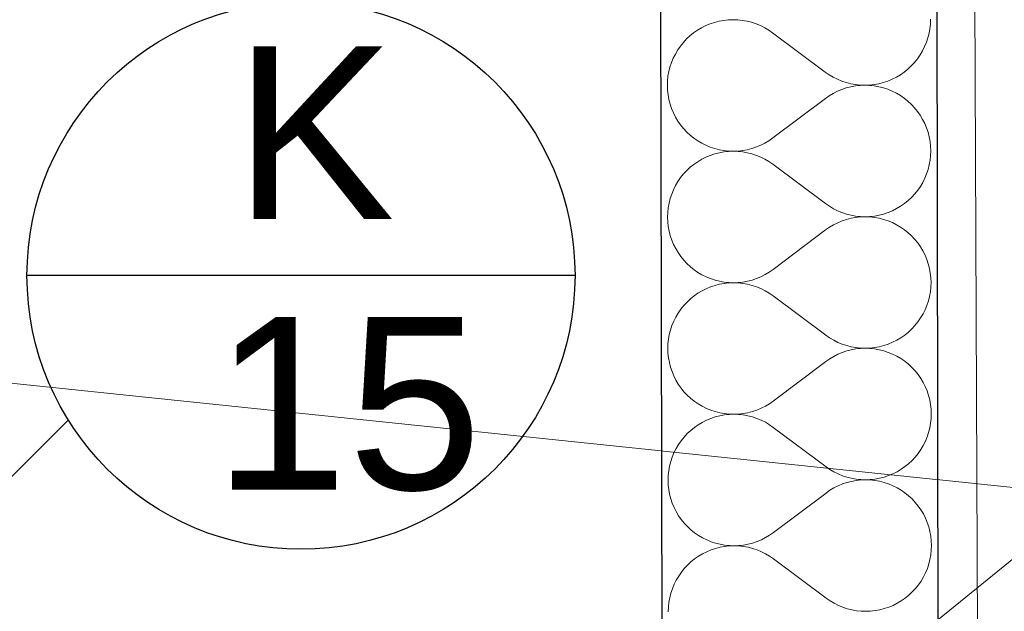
# Model space of a CAD drawing. Header units: millimetres. Extents: x -24674 to 2959, y -2716 to 20653.
# Tile 87 of 161: x -11503 to -10933, y 9580 to 9923. Entities that reach past the tile are written whole.
import ezdxf

# ---------------------------------------------------------------- set-up
doc = ezdxf.new("R2010")
doc.units = ezdxf.units.MM
doc.header["$MEASUREMENT"] = 0
doc.linetypes.add('Wipeout_Contour', pattern=[1000, 0, -1000])
for name, color, linetype in [('9._POHLED ZÁPADNÍ_1_Konstrukce - nosné', 7, 'Continuous'), ('9._POHLED ZÁPADNÍ_1_Kóty - SP', 7, 'Continuous'), ('9._POHLED ZÁPADNÍ_1_Nové_Konstrukce - nosné', 7, 'Continuous'), ('9._POHLED ZÁPADNÍ_1_Nové_Popis', 7, 'Continuous'), ('9._POHLED ZÁPADNÍ_1_Nové_Výplně - Povrchové', 7, 'Continuous'), ('9._POHLED ZÁPADNÍ_1_Nové_Výplně – Řezové', 7, 'Continuous'), ('9._POHLED ZÁPADNÍ_1_Nové_VÝTAH VAR 1', 7, 'Continuous'), ('9._POHLED ZÁPADNÍ_1_Popis', 7, 'Continuous'), ('9._POHLED ZÁPADNÍ_1_Výplně - Povrchové', 7, 'Continuous'), ('9._POHLED ZÁPADNÍ_1_VÝTAH VAR 1', 7, 'Continuous')]:
    doc.layers.add(name, color=color, linetype=linetype)
doc.styles.add('GENEROVANÝ_STYL_1', font='txt')

# ---------------------------------------------------------------- blocks, each defined once
blk = doc.blocks.new('*X21', base_point=(-27719.5, -6043.99))
at = {"layer": '9._POHLED ZÁPADNÍ_1_Nové_Výplně – Řezové', "color": 21, "linetype": 'Continuous', "lineweight": 20, "true_color": 0xffaaaa}
for p, q in [((-11101.12, 9921.66), (-11103.7, 9920.79)), ((-11098.48, 9922.33), (-11101.12, 9921.66)), ((-11095.81, 9922.82), (-11098.48, 9922.33)), ((-11093.1, 9923.11), (-11095.81, 9922.82)), ((-11090.38, 9923.21), (-11093.1, 9923.11)), ((-11087.66, 9923.12), (-11090.38, 9923.21)), ((-11084.96, 9922.83), (-11087.66, 9923.12)), ((-11082.28, 9922.35), (-11084.96, 9922.83)), ((-11079.64, 9921.68), (-11082.28, 9922.35)), ((-11077.06, 9920.82), (-11079.64, 9921.68)), ((-11074.55, 9919.78), (-11077.06, 9920.82)), ((-10976.21, 9920.7), (-10976.12, 9923.41)), ((-11113.21, 9915.58), (-11115.33, 9913.87)), ((-11110.98, 9917.14), (-11113.21, 9915.58)), ((-11108.64, 9918.53), (-11110.98, 9917.14)), ((-11106.21, 9919.75), (-11108.64, 9918.53)), ((-11103.7, 9920.79), (-11106.21, 9919.75)), ((-11072.11, 9918.57), (-11074.55, 9919.78)), ((-11069.77, 9917.18), (-11072.11, 9918.57)), ((-11067.54, 9915.63), (-11069.77, 9917.18)), ((-11037.02, 9892.83), (-11067.54, 9915.63)), ((-10977.65, 9912.68), (-10976.98, 9915.31)), ((-10976.98, 9915.31), (-10976.5, 9917.99)), ((-10976.5, 9917.99), (-10976.21, 9920.7)), ((-11119.17, 9910.02), (-11120.87, 9907.9)), ((-11117.32, 9912.02), (-11119.17, 9910.02)), ((-11115.33, 9913.87), (-11117.32, 9912.02)), ((-10979.54, 9907.58), (-10978.5, 9910.09)), ((-10978.5, 9910.09), (-10977.65, 9912.68)), ((-11122.42, 9905.66), (-11123.8, 9903.32)), ((-11120.87, 9907.9), (-11122.42, 9905.66)), ((-10982.14, 9902.8), (-10980.75, 9905.14)), ((-10980.75, 9905.14), (-10979.54, 9907.58)), ((-11126.05, 9898.37), (-11126.91, 9895.79)), ((-11125.02, 9900.89), (-11126.05, 9898.37)), ((-11123.8, 9903.32), (-11125.02, 9900.89)), ((-10987.24, 9896.45), (-10985.39, 9898.44)), ((-10985.39, 9898.44), (-10983.69, 9900.56)), ((-10983.69, 9900.56), (-10982.14, 9902.8)), ((-11127.58, 9893.15), (-11128.06, 9890.47)), ((-11126.91, 9895.79), (-11127.58, 9893.15)), ((-11037.02, 9892.83), (-11034.78, 9891.28)), ((-10993.58, 9891.33), (-10991.34, 9892.88)), ((-10991.34, 9892.88), (-10989.23, 9894.59)), ((-10989.23, 9894.59), (-10987.24, 9896.45)), ((-11128.34, 9887.77), (-11128.43, 9885.05)), ((-11128.06, 9890.47), (-11128.34, 9887.77)), ((-11034.78, 9891.28), (-11032.44, 9889.9)), ((-11032.44, 9889.9), (-11030.01, 9888.68)), ((-11030.01, 9888.68), (-11027.49, 9887.64)), ((-11027.49, 9887.64), (-11024.91, 9886.78)), ((-11024.91, 9886.78), (-11022.28, 9886.11)), ((-11006.07, 9886.13), (-11003.44, 9886.81)), ((-11003.44, 9886.81), (-11000.86, 9887.67)), ((-11000.86, 9887.67), (-10998.35, 9888.72)), ((-10998.35, 9888.72), (-10995.91, 9889.94)), ((-10995.91, 9889.94), (-10993.58, 9891.33)), ((-11128.43, 9885.05), (-11128.33, 9882.33)), ((-11128.33, 9882.33), (-11128.04, 9879.63)), ((-11030, 9881.77), (-11032.43, 9880.54)), ((-11027.49, 9882.82), (-11030, 9881.77)), ((-11024.91, 9883.68), (-11027.49, 9882.82)), ((-11022.27, 9884.36), (-11024.91, 9883.68)), ((-11022.28, 9886.11), (-11019.6, 9885.63)), ((-11019.6, 9884.85), (-11022.27, 9884.36)), ((-11019.6, 9885.63), (-11016.89, 9885.35)), ((-11016.89, 9885.15), (-11019.6, 9884.85)), ((-11016.89, 9885.35), (-11014.17, 9885.25)), ((-11014.17, 9885.25), (-11016.89, 9885.15)), ((-11014.17, 9885.25), (-11011.45, 9885.35)), ((-11011.45, 9885.16), (-11014.17, 9885.25)), ((-11011.45, 9885.35), (-11008.75, 9885.65)), ((-11008.75, 9884.88), (-11011.45, 9885.16)), ((-11008.75, 9885.65), (-11006.07, 9886.13)), ((-11006.07, 9884.4), (-11008.75, 9884.88)), ((-11003.43, 9883.73), (-11006.07, 9884.4)), ((-11000.85, 9882.88), (-11003.43, 9883.73)), ((-10998.33, 9881.85), (-11000.85, 9882.88)), ((-10995.9, 9880.63), (-10998.33, 9881.85)), ((-11128.04, 9879.63), (-11127.55, 9876.95)), ((-11127.55, 9876.95), (-11126.87, 9874.32)), ((-11036.99, 9877.59), (-11067.43, 9854.68)), ((-11034.76, 9879.15), (-11036.99, 9877.59)), ((-11032.43, 9880.54), (-11034.76, 9879.15)), ((-10993.56, 9879.25), (-10995.9, 9880.63)), ((-10991.32, 9877.7), (-10993.56, 9879.25)), ((-10989.2, 9876), (-10991.32, 9877.7)), ((-10987.2, 9874.15), (-10989.2, 9876)), ((-11126.87, 9874.32), (-11126.01, 9871.74)), ((-11126.01, 9871.74), (-11124.96, 9869.22)), ((-10985.34, 9872.16), (-10987.2, 9874.15)), ((-10983.63, 9870.05), (-10985.34, 9872.16)), ((-10982.07, 9867.82), (-10983.63, 9870.05)), ((-11124.96, 9869.22), (-11123.74, 9866.79)), ((-11123.74, 9866.79), (-11122.35, 9864.46)), ((-11122.35, 9864.46), (-11120.79, 9862.23)), ((-10980.68, 9865.48), (-10982.07, 9867.82)), ((-10979.46, 9863.05), (-10980.68, 9865.48)), ((-11120.79, 9862.23), (-11119.08, 9860.11)), ((-11119.08, 9860.11), (-11117.22, 9858.12)), ((-10978.41, 9860.54), (-10979.46, 9863.05)), ((-10977.55, 9857.96), (-10978.41, 9860.54)), ((-11117.22, 9858.12), (-11115.23, 9856.27)), ((-11115.23, 9856.27), (-11113.1, 9854.57)), ((-11113.1, 9854.57), (-11110.87, 9853.02)), ((-11110.87, 9853.02), (-11108.52, 9851.64)), ((-11071.99, 9851.73), (-11069.66, 9853.12)), ((-11069.66, 9853.12), (-11067.43, 9854.68)), ((-10976.87, 9855.32), (-10977.55, 9857.96)), ((-10976.38, 9852.65), (-10976.87, 9855.32)), ((-10976.09, 9849.94), (-10976.38, 9852.65)), ((-11108.52, 9851.64), (-11106.09, 9850.43)), ((-11106.09, 9850.43), (-11103.57, 9849.39)), ((-11103.57, 9849.39), (-11100.99, 9848.54)), ((-11100.99, 9848.54), (-11098.35, 9847.87)), ((-11098.35, 9847.87), (-11095.67, 9847.4)), ((-11095.67, 9847.4), (-11092.97, 9847.11)), ((-11092.97, 9846.92), (-11095.67, 9846.63)), ((-11092.97, 9847.11), (-11090.25, 9847.02)), ((-11090.25, 9847.02), (-11092.97, 9846.92)), ((-11090.25, 9847.02), (-11087.53, 9847.13)), ((-11087.53, 9846.93), (-11090.25, 9847.02)), ((-11087.53, 9847.13), (-11084.82, 9847.42)), ((-11084.82, 9846.64), (-11087.53, 9846.93)), ((-11084.82, 9847.42), (-11082.15, 9847.91)), ((-11082.15, 9847.91), (-11079.51, 9848.59)), ((-11079.51, 9848.59), (-11076.93, 9849.46)), ((-11076.93, 9849.46), (-11074.42, 9850.51)), ((-11074.42, 9850.51), (-11071.99, 9851.73)), ((-10975.99, 9847.22), (-10976.09, 9849.94)), ((-10976.08, 9844.51), (-10975.99, 9847.22)), ((-11108.51, 9842.34), (-11110.84, 9840.95)), ((-11106.07, 9843.56), (-11108.51, 9842.34)), ((-11103.56, 9844.6), (-11106.07, 9843.56)), ((-11100.98, 9845.47), (-11103.56, 9844.6)), ((-11098.35, 9846.14), (-11100.98, 9845.47)), ((-11095.67, 9846.63), (-11098.35, 9846.14)), ((-11082.15, 9846.16), (-11084.82, 9846.64)), ((-11079.51, 9845.49), (-11082.15, 9846.16)), ((-11076.93, 9844.63), (-11079.51, 9845.49)), ((-11074.41, 9843.59), (-11076.93, 9844.63)), ((-11071.98, 9842.38), (-11074.41, 9843.59)), ((-11069.64, 9840.99), (-11071.98, 9842.38)), ((-10976.84, 9839.12), (-10976.36, 9841.8)), ((-10976.36, 9841.8), (-10976.08, 9844.51)), ((-11117.18, 9835.83), (-11119.03, 9833.83)), ((-11115.19, 9837.68), (-11117.18, 9835.83)), ((-11113.08, 9839.39), (-11115.19, 9837.68)), ((-11110.84, 9840.95), (-11113.08, 9839.39)), ((-11067.4, 9839.44), (-11069.64, 9840.99)), ((-11036.88, 9816.64), (-11067.4, 9839.44)), ((-10978.37, 9833.9), (-10977.51, 9836.48)), ((-10977.51, 9836.48), (-10976.84, 9839.12)), ((-11120.74, 9831.71), (-11122.28, 9829.47)), ((-11119.03, 9833.83), (-11120.74, 9831.71)), ((-10980.62, 9828.95), (-10979.4, 9831.39)), ((-10979.4, 9831.39), (-10978.37, 9833.9)), ((-11124.88, 9824.7), (-11125.92, 9822.18)), ((-11123.67, 9827.13), (-11124.88, 9824.7)), ((-11122.28, 9829.47), (-11123.67, 9827.13)), ((-10985.25, 9822.25), (-10983.55, 9824.37)), ((-10983.55, 9824.37), (-10982, 9826.61)), ((-10982, 9826.61), (-10980.62, 9828.95)), ((-11126.77, 9819.6), (-11127.44, 9816.96)), ((-11125.92, 9822.18), (-11126.77, 9819.6)), ((-10991.21, 9816.69), (-10989.09, 9818.4)), ((-10989.09, 9818.4), (-10987.1, 9820.26)), ((-10987.1, 9820.26), (-10985.25, 9822.25)), ((-11127.92, 9814.28), (-11128.21, 9811.58)), ((-11127.44, 9816.96), (-11127.92, 9814.28)), ((-11036.88, 9816.64), (-11034.65, 9815.09)), ((-11034.65, 9815.09), (-11032.31, 9813.7)), ((-11032.31, 9813.7), (-11029.87, 9812.49)), ((-10998.21, 9812.53), (-10995.78, 9813.75)), ((-10995.78, 9813.75), (-10993.44, 9815.14)), ((-10993.44, 9815.14), (-10991.21, 9816.69)), ((-11128.21, 9811.58), (-11128.3, 9808.86)), ((-11128.3, 9808.86), (-11128.2, 9806.14)), ((-11029.87, 9812.49), (-11027.36, 9811.45)), ((-11027.36, 9811.45), (-11024.78, 9810.59)), ((-11024.77, 9807.49), (-11027.35, 9806.63)), ((-11024.78, 9810.59), (-11022.14, 9809.92)), ((-11022.14, 9808.17), (-11024.77, 9807.49)), ((-11022.14, 9809.92), (-11019.46, 9809.44)), ((-11019.46, 9808.66), (-11022.14, 9808.17)), ((-11019.46, 9809.44), (-11016.76, 9809.16)), ((-11016.76, 9808.96), (-11019.46, 9808.66)), ((-11016.76, 9809.16), (-11014.04, 9809.06)), ((-11014.04, 9809.06), (-11016.76, 9808.96)), ((-11014.04, 9809.06), (-11011.32, 9809.16)), ((-11011.32, 9808.97), (-11014.04, 9809.06)), ((-11011.32, 9809.16), (-11008.61, 9809.46)), ((-11008.61, 9808.69), (-11011.32, 9808.97)), ((-11008.61, 9809.46), (-11005.94, 9809.94)), ((-11005.94, 9808.21), (-11008.61, 9808.69)), ((-11005.94, 9809.94), (-11003.3, 9810.62)), ((-11003.3, 9807.54), (-11005.94, 9808.21)), ((-11003.3, 9810.62), (-11000.72, 9811.48)), ((-11000.71, 9806.69), (-11003.3, 9807.54)), ((-11000.72, 9811.48), (-10998.21, 9812.53)), ((-11128.2, 9806.14), (-11127.9, 9803.44)), ((-11127.9, 9803.44), (-11127.41, 9800.76)), ((-11036.86, 9801.4), (-11067.29, 9778.49)), ((-11034.63, 9802.96), (-11036.86, 9801.4)), ((-11032.29, 9804.35), (-11034.63, 9802.96)), ((-11029.86, 9805.58), (-11032.29, 9804.35)), ((-11027.35, 9806.63), (-11029.86, 9805.58)), ((-10998.2, 9805.65), (-11000.71, 9806.69)), ((-10995.76, 9804.44), (-10998.2, 9805.65)), ((-10993.42, 9803.06), (-10995.76, 9804.44)), ((-10991.18, 9801.51), (-10993.42, 9803.06)), ((-10989.06, 9799.81), (-10991.18, 9801.51)), ((-11127.41, 9800.76), (-11126.74, 9798.13)), ((-11126.74, 9798.13), (-11125.87, 9795.55)), ((-11125.87, 9795.55), (-11124.83, 9793.03)), ((-10987.07, 9797.96), (-10989.06, 9799.81)), ((-10985.21, 9795.97), (-10987.07, 9797.96)), ((-10983.5, 9793.86), (-10985.21, 9795.97)), ((-11124.83, 9793.03), (-11123.6, 9790.6)), ((-11123.6, 9790.6), (-11122.21, 9788.27)), ((-10981.94, 9791.63), (-10983.5, 9793.86)), ((-10980.55, 9789.29), (-10981.94, 9791.63)), ((-11122.21, 9788.27), (-11120.65, 9786.04)), ((-11120.65, 9786.04), (-11118.94, 9783.92)), ((-10979.32, 9786.86), (-10980.55, 9789.29)), ((-10978.28, 9784.35), (-10979.32, 9786.86)), ((-10977.41, 9781.77), (-10978.28, 9784.35)), ((-11118.94, 9783.92), (-11117.09, 9781.93)), ((-11117.09, 9781.93), (-11115.09, 9780.08)), ((-11115.09, 9780.08), (-11112.97, 9778.38)), ((-11112.97, 9778.38), (-11110.73, 9776.83)), ((-11069.52, 9776.93), (-11067.29, 9778.49)), ((-10976.74, 9779.13), (-10977.41, 9781.77)), ((-10976.25, 9776.46), (-10976.74, 9779.13)), ((-11110.73, 9776.83), (-11108.39, 9775.45)), ((-11108.39, 9775.45), (-11105.95, 9774.24)), ((-11105.95, 9774.24), (-11103.44, 9773.2)), ((-11103.44, 9773.2), (-11100.85, 9772.35)), ((-11079.38, 9772.4), (-11076.8, 9773.27)), ((-11076.8, 9773.27), (-11074.29, 9774.32)), ((-11074.29, 9774.32), (-11071.86, 9775.54)), ((-11071.86, 9775.54), (-11069.52, 9776.93)), ((-10975.95, 9773.75), (-10976.25, 9776.46)), ((-10975.85, 9771.03), (-10975.95, 9773.75)), ((-11105.94, 9767.37), (-11108.37, 9766.15)), ((-11103.43, 9768.41), (-11105.94, 9767.37)), ((-11100.85, 9769.28), (-11103.43, 9768.41)), ((-11100.85, 9772.35), (-11098.22, 9771.68)), ((-11098.21, 9769.95), (-11100.85, 9769.28)), ((-11098.22, 9771.68), (-11095.54, 9771.21)), ((-11095.54, 9770.44), (-11098.21, 9769.95)), ((-11095.54, 9771.21), (-11092.83, 9770.92)), ((-11092.83, 9770.73), (-11095.54, 9770.44)), ((-11092.83, 9770.92), (-11090.11, 9770.83)), ((-11090.11, 9770.83), (-11092.83, 9770.73)), ((-11090.11, 9770.83), (-11087.39, 9770.94)), ((-11087.39, 9770.74), (-11090.11, 9770.83)), ((-11087.39, 9770.94), (-11084.69, 9771.23)), ((-11084.69, 9770.45), (-11087.39, 9770.74)), ((-11084.69, 9771.23), (-11082.01, 9771.72)), ((-11082.01, 9769.97), (-11084.69, 9770.45)), ((-11082.01, 9771.72), (-11079.38, 9772.4)), ((-11079.37, 9769.3), (-11082.01, 9769.97)), ((-11076.79, 9768.44), (-11079.37, 9769.3)), ((-11074.28, 9767.4), (-11076.79, 9768.44)), ((-11071.84, 9766.19), (-11074.28, 9767.4)), ((-10976.23, 9765.61), (-10975.94, 9768.32)), ((-10975.94, 9768.32), (-10975.85, 9771.03)), ((-11115.06, 9761.49), (-11117.05, 9759.63)), ((-11112.94, 9763.2), (-11115.06, 9761.49)), ((-11110.71, 9764.76), (-11112.94, 9763.2)), ((-11108.37, 9766.15), (-11110.71, 9764.76)), ((-11069.5, 9764.8), (-11071.84, 9766.19)), ((-11067.27, 9763.25), (-11069.5, 9764.8)), ((-11036.75, 9740.45), (-11067.27, 9763.25)), ((-10977.38, 9760.29), (-10976.71, 9762.93)), ((-10976.71, 9762.93), (-10976.23, 9765.61)), ((-11118.9, 9757.64), (-11120.6, 9755.52)), ((-11117.05, 9759.63), (-11118.9, 9757.64)), ((-10979.27, 9755.2), (-10978.23, 9757.71)), ((-10978.23, 9757.71), (-10977.38, 9760.29)), ((-11123.53, 9750.94), (-11124.75, 9748.51)), ((-11122.15, 9753.28), (-11123.53, 9750.94)), ((-11120.6, 9755.52), (-11122.15, 9753.28)), ((-10983.41, 9748.18), (-10981.87, 9750.42)), ((-10981.87, 9750.42), (-10980.48, 9752.76)), ((-10980.48, 9752.76), (-10979.27, 9755.2)), ((-11125.78, 9745.99), (-11126.64, 9743.41)), ((-11124.75, 9748.51), (-11125.78, 9745.99)), ((-10986.97, 9744.07), (-10985.12, 9746.06)), ((-10985.12, 9746.06), (-10983.41, 9748.18)), ((-11127.31, 9740.77), (-11127.79, 9738.09)), ((-11126.64, 9743.41), (-11127.31, 9740.77)), ((-11036.75, 9740.45), (-11034.51, 9738.9)), ((-11034.51, 9738.9), (-11032.17, 9737.51)), ((-10995.64, 9737.56), (-10993.31, 9738.95)), ((-10993.31, 9738.95), (-10991.07, 9740.5)), ((-10991.07, 9740.5), (-10988.96, 9742.21)), ((-10988.96, 9742.21), (-10986.97, 9744.07)), ((-11128.07, 9735.39), (-11128.16, 9732.67)), ((-11127.79, 9738.09), (-11128.07, 9735.39)), ((-11032.17, 9737.51), (-11029.74, 9736.3)), ((-11029.74, 9736.3), (-11027.22, 9735.26)), ((-11027.22, 9735.26), (-11024.64, 9734.4)), ((-11024.64, 9734.4), (-11022.01, 9733.73)), ((-11022.01, 9733.73), (-11019.33, 9733.25)), ((-11019.33, 9733.25), (-11016.62, 9732.97)), ((-11016.62, 9732.97), (-11013.9, 9732.87)), ((-11013.9, 9732.87), (-11016.62, 9732.77)), ((-11013.9, 9732.87), (-11011.18, 9732.97)), ((-11011.18, 9732.78), (-11013.9, 9732.87)), ((-11011.18, 9732.97), (-11008.48, 9733.27)), ((-11008.48, 9732.5), (-11011.18, 9732.78)), ((-11008.48, 9733.27), (-11005.8, 9733.75)), ((-11005.8, 9733.75), (-11003.17, 9734.43)), ((-11003.17, 9734.43), (-11000.59, 9735.29)), ((-11000.59, 9735.29), (-10998.08, 9736.33)), ((-10998.08, 9736.33), (-10995.64, 9737.56)), ((-11128.16, 9732.67), (-11128.06, 9729.95)), ((-11128.06, 9729.95), (-11127.77, 9727.25)), ((-11127.77, 9727.25), (-11127.28, 9724.57)), ((-11032.16, 9728.16), (-11034.49, 9726.77)), ((-11029.73, 9729.39), (-11032.16, 9728.16)), ((-11027.22, 9730.44), (-11029.73, 9729.39)), ((-11024.64, 9731.3), (-11027.22, 9730.44)), ((-11022, 9731.98), (-11024.64, 9731.3)), ((-11019.33, 9732.47), (-11022, 9731.98)), ((-11016.62, 9732.77), (-11019.33, 9732.47)), ((-11005.8, 9732.02), (-11008.48, 9732.5)), ((-11003.16, 9731.35), (-11005.8, 9732.02)), ((-11000.58, 9730.5), (-11003.16, 9731.35)), ((-10998.06, 9729.46), (-11000.58, 9730.5)), ((-10995.63, 9728.25), (-10998.06, 9729.46)), ((-10993.29, 9726.87), (-10995.63, 9728.25)), ((-11127.28, 9724.57), (-11126.6, 9721.93)), ((-11126.6, 9721.93), (-11125.74, 9719.36)), ((-11036.72, 9725.21), (-11067.16, 9702.3)), ((-11034.49, 9726.77), (-11036.72, 9725.21)), ((-10991.05, 9725.32), (-10993.29, 9726.87)), ((-10988.93, 9723.62), (-10991.05, 9725.32)), ((-10986.93, 9721.77), (-10988.93, 9723.62)), ((-10985.07, 9719.78), (-10986.93, 9721.77)), ((-11125.74, 9719.36), (-11124.69, 9716.84)), ((-11124.69, 9716.84), (-11123.47, 9714.41)), ((-10983.36, 9717.67), (-10985.07, 9719.78)), ((-10981.8, 9715.44), (-10983.36, 9717.67)), ((-11123.47, 9714.41), (-11122.08, 9712.08)), ((-11122.08, 9712.08), (-11120.52, 9709.84)), ((-10980.41, 9713.1), (-10981.8, 9715.44)), ((-10979.19, 9710.67), (-10980.41, 9713.1)), ((-10978.14, 9708.16), (-10979.19, 9710.67)), ((-11120.52, 9709.84), (-11118.81, 9707.73)), ((-11118.81, 9707.73), (-11116.95, 9705.74)), ((-11116.95, 9705.74), (-11114.95, 9703.89)), ((-10977.28, 9705.58), (-10978.14, 9708.16)), ((-10976.6, 9702.94), (-10977.28, 9705.58)), ((-11114.95, 9703.89), (-11112.83, 9702.19)), ((-11112.83, 9702.19), (-11110.59, 9700.64)), ((-11110.59, 9700.64), (-11108.25, 9699.26)), ((-11108.25, 9699.26), (-11105.82, 9698.05)), ((-11074.15, 9698.12), (-11071.72, 9699.35)), ((-11071.72, 9699.35), (-11069.39, 9700.74)), ((-11069.39, 9700.74), (-11067.16, 9702.3)), ((-10976.11, 9700.27), (-10976.6, 9702.94)), ((-10975.82, 9697.56), (-10976.11, 9700.27)), ((-11105.82, 9698.05), (-11103.3, 9697.01)), ((-11103.3, 9697.01), (-11100.72, 9696.16)), ((-11100.71, 9693.08), (-11103.29, 9692.22)), ((-11100.72, 9696.16), (-11098.08, 9695.49)), ((-11098.08, 9693.76), (-11100.71, 9693.08)), ((-11098.08, 9695.49), (-11095.4, 9695.02)), ((-11095.4, 9694.25), (-11098.08, 9693.76)), ((-11095.4, 9695.02), (-11092.7, 9694.73)), ((-11092.7, 9694.54), (-11095.4, 9694.25)), ((-11092.7, 9694.73), (-11089.98, 9694.64)), ((-11089.98, 9694.64), (-11092.7, 9694.54)), ((-11089.98, 9694.64), (-11087.26, 9694.75)), ((-11087.26, 9694.55), (-11089.98, 9694.64)), ((-11087.26, 9694.75), (-11084.55, 9695.04)), ((-11084.55, 9694.26), (-11087.26, 9694.55)), ((-11084.55, 9695.04), (-11081.88, 9695.53)), ((-11081.88, 9693.78), (-11084.55, 9694.26)), ((-11081.88, 9695.53), (-11079.24, 9696.21)), ((-11079.24, 9693.11), (-11081.88, 9693.78)), ((-11079.24, 9696.21), (-11076.66, 9697.08)), ((-11076.66, 9692.25), (-11079.24, 9693.11)), ((-11076.66, 9697.08), (-11074.15, 9698.12)), ((-10975.72, 9694.84), (-10975.82, 9697.56)), ((-10975.81, 9692.12), (-10975.72, 9694.84)), ((-11110.57, 9688.57), (-11112.81, 9687.01)), ((-11108.24, 9689.96), (-11110.57, 9688.57)), ((-11105.8, 9691.18), (-11108.24, 9689.96)), ((-11103.29, 9692.22), (-11105.8, 9691.18)), ((-11074.14, 9691.21), (-11076.66, 9692.25)), ((-11071.71, 9690), (-11074.14, 9691.21)), ((-11069.37, 9688.61), (-11071.71, 9690)), ((-11067.13, 9687.06), (-11069.37, 9688.61)), ((-10976.57, 9686.74), (-10976.09, 9689.42)), ((-10976.09, 9689.42), (-10975.81, 9692.12)), ((-11116.91, 9683.44), (-11118.76, 9681.45)), ((-11114.92, 9685.3), (-11116.91, 9683.44)), ((-11112.81, 9687.01), (-11114.92, 9685.3)), ((-11036.61, 9664.26), (-11067.13, 9687.06)), ((-10979.13, 9679.01), (-10978.1, 9681.52)), ((-10978.1, 9681.52), (-10977.24, 9684.1)), ((-10977.24, 9684.1), (-10976.57, 9686.74)), ((-11122.01, 9677.09), (-11123.4, 9674.75)), ((-11120.47, 9679.33), (-11122.01, 9677.09)), ((-11118.76, 9681.45), (-11120.47, 9679.33)), ((-10981.73, 9674.23), (-10980.35, 9676.57)), ((-10980.35, 9676.57), (-10979.13, 9679.01)), ((-11124.61, 9672.32), (-11125.65, 9669.8)), ((-11123.4, 9674.75), (-11124.61, 9672.32)), ((-10984.98, 9669.87), (-10983.28, 9671.99)), ((-10983.28, 9671.99), (-10981.73, 9674.23)), ((-11127.17, 9664.58), (-11127.65, 9661.9)), ((-11126.5, 9667.22), (-11127.17, 9664.58)), ((-11125.65, 9669.8), (-11126.5, 9667.22)), ((-10990.94, 9664.31), (-10988.82, 9666.02)), ((-10988.82, 9666.02), (-10986.83, 9667.88)), ((-10986.83, 9667.88), (-10984.98, 9669.87)), ((-11127.94, 9659.2), (-11128.03, 9656.48)), ((-11127.65, 9661.9), (-11127.94, 9659.2)), ((-11036.61, 9664.26), (-11034.38, 9662.71)), ((-11034.38, 9662.71), (-11032.04, 9661.32)), ((-11032.04, 9661.32), (-11029.6, 9660.11)), ((-11029.6, 9660.11), (-11027.09, 9659.07)), ((-11027.09, 9659.07), (-11024.51, 9658.21)), ((-11003.03, 9658.24), (-11000.45, 9659.1)), ((-11000.45, 9659.1), (-10997.94, 9660.14)), ((-10997.94, 9660.14), (-10995.51, 9661.37)), ((-10995.51, 9661.37), (-10993.17, 9662.76)), ((-10993.17, 9662.76), (-10990.94, 9664.31)), ((-11128.03, 9656.48), (-11127.93, 9653.76)), ((-11127.93, 9653.76), (-11127.63, 9651.06)), ((-11029.59, 9653.2), (-11032.02, 9651.97)), ((-11027.08, 9654.25), (-11029.59, 9653.2)), ((-11024.5, 9655.11), (-11027.08, 9654.25)), ((-11024.51, 9658.21), (-11021.87, 9657.54)), ((-11021.87, 9655.79), (-11024.5, 9655.11)), ((-11021.87, 9657.54), (-11019.19, 9657.06)), ((-11019.19, 9656.28), (-11021.87, 9655.79)), ((-11019.19, 9657.06), (-11016.49, 9656.78)), ((-11016.49, 9656.58), (-11019.19, 9656.28)), ((-11016.49, 9656.78), (-11013.77, 9656.68)), ((-11013.77, 9656.68), (-11016.49, 9656.58)), ((-11013.77, 9656.68), (-11011.05, 9656.78)), ((-11011.05, 9656.59), (-11013.77, 9656.68)), ((-11011.05, 9656.78), (-11008.34, 9657.08)), ((-11008.34, 9656.31), (-11011.05, 9656.59)), ((-11008.34, 9657.08), (-11005.67, 9657.56)), ((-11005.66, 9655.83), (-11008.34, 9656.31)), ((-11005.67, 9657.56), (-11003.03, 9658.24)), ((-11003.03, 9655.16), (-11005.66, 9655.83)), ((-11000.44, 9654.31), (-11003.03, 9655.16)), ((-10997.93, 9653.27), (-11000.44, 9654.31)), ((-10995.49, 9652.06), (-10997.93, 9653.27)), ((-11127.63, 9651.06), (-11127.14, 9648.38)), ((-11127.14, 9648.38), (-11126.47, 9645.74)), ((-11036.59, 9649.02), (-11067.02, 9626.11)), ((-11034.36, 9650.58), (-11036.59, 9649.02)), ((-11032.02, 9651.97), (-11034.36, 9650.58)), ((-10993.15, 9650.68), (-10995.49, 9652.06)), ((-10990.91, 9649.13), (-10993.15, 9650.68)), ((-10988.79, 9647.43), (-10990.91, 9649.13)), ((-10986.8, 9645.58), (-10988.79, 9647.43)), ((-11126.47, 9645.74), (-11125.6, 9643.16)), ((-11125.6, 9643.16), (-11124.56, 9640.65)), ((-10984.94, 9643.59), (-10986.8, 9645.58)), ((-10983.23, 9641.48), (-10984.94, 9643.59)), ((-11124.56, 9640.65), (-11123.33, 9638.22)), ((-11123.33, 9638.22), (-11121.94, 9635.89)), ((-10981.67, 9639.25), (-10983.23, 9641.48)), ((-10980.28, 9636.91), (-10981.67, 9639.25)), ((-10979.05, 9634.48), (-10980.28, 9636.91)), ((-11121.94, 9635.89), (-11120.38, 9633.65)), ((-11120.38, 9633.65), (-11118.67, 9631.54)), ((-11118.67, 9631.54), (-11116.81, 9629.55)), ((-10978.01, 9631.97), (-10979.05, 9634.48)), ((-10977.14, 9629.39), (-10978.01, 9631.97)), ((-11116.81, 9629.55), (-11114.82, 9627.7)), ((-11114.82, 9627.7), (-11112.7, 9626)), ((-11112.7, 9626), (-11110.46, 9624.45)), ((-11071.59, 9623.16), (-11069.25, 9624.55)), ((-11069.25, 9624.55), (-11067.02, 9626.11)), ((-10976.47, 9626.75), (-10977.14, 9629.39)), ((-10975.98, 9624.08), (-10976.47, 9626.75)), ((-11110.46, 9624.45), (-11108.12, 9623.07)), ((-11108.12, 9623.07), (-11105.68, 9621.86)), ((-11105.68, 9621.86), (-11103.17, 9620.82)), ((-11103.17, 9620.82), (-11100.58, 9619.97)), ((-11100.58, 9619.97), (-11097.95, 9619.3)), ((-11097.95, 9619.3), (-11095.27, 9618.83)), ((-11095.27, 9618.83), (-11092.56, 9618.54)), ((-11087.12, 9618.55), (-11084.42, 9618.85)), ((-11084.42, 9618.85), (-11081.74, 9619.34)), ((-11081.74, 9619.34), (-11079.11, 9620.02)), ((-11079.11, 9620.02), (-11076.53, 9620.89)), ((-11076.53, 9620.89), (-11074.02, 9621.93)), ((-11074.02, 9621.93), (-11071.59, 9623.16)), ((-10975.68, 9621.37), (-10975.98, 9624.08)), ((-10975.58, 9618.65), (-10975.68, 9621.37)), ((-11108.1, 9613.77), (-11110.44, 9612.38)), ((-11105.67, 9614.99), (-11108.1, 9613.77)), ((-11103.16, 9616.03), (-11105.67, 9614.99)), ((-11100.58, 9616.89), (-11103.16, 9616.03)), ((-11097.94, 9617.57), (-11100.58, 9616.89)), ((-11095.27, 9618.06), (-11097.94, 9617.57)), ((-11092.56, 9618.35), (-11095.27, 9618.06)), ((-11092.56, 9618.54), (-11089.84, 9618.45)), ((-11089.84, 9618.45), (-11092.56, 9618.35)), ((-11089.84, 9618.45), (-11087.12, 9618.55)), ((-11087.12, 9618.36), (-11089.84, 9618.45)), ((-11084.42, 9618.07), (-11087.12, 9618.36)), ((-11081.74, 9617.59), (-11084.42, 9618.07)), ((-11079.1, 9616.92), (-11081.74, 9617.59)), ((-11076.52, 9616.06), (-11079.1, 9616.92)), ((-11074.01, 9615.02), (-11076.52, 9616.06)), ((-11071.57, 9613.81), (-11074.01, 9615.02)), ((-11069.23, 9612.42), (-11071.57, 9613.81)), ((-10976.44, 9610.55), (-10975.96, 9613.23)), ((-10975.96, 9613.23), (-10975.67, 9615.93)), ((-10975.67, 9615.93), (-10975.58, 9618.65)), ((-11114.79, 9609.11), (-11116.78, 9607.25)), ((-11112.67, 9610.82), (-11114.79, 9609.11)), ((-11110.44, 9612.38), (-11112.67, 9610.82)), ((-11067, 9610.87), (-11069.23, 9612.42)), ((-11036.48, 9588.07), (-11067, 9610.87)), ((-10977.96, 9605.33), (-10977.11, 9607.91)), ((-10977.11, 9607.91), (-10976.44, 9610.55)), ((-11120.33, 9603.14), (-11121.88, 9600.9)), ((-11118.63, 9605.26), (-11120.33, 9603.14)), ((-11116.78, 9607.25), (-11118.63, 9605.26)), ((-10980.21, 9600.38), (-10979, 9602.82)), ((-10979, 9602.82), (-10977.96, 9605.33)), ((-11124.48, 9596.13), (-11125.51, 9593.61)), ((-11123.26, 9598.56), (-11124.48, 9596.13)), ((-11121.88, 9600.9), (-11123.26, 9598.56)), ((-10983.14, 9595.8), (-10981.6, 9598.04)), ((-10981.6, 9598.04), (-10980.21, 9600.38)), ((-11126.37, 9591.03), (-11127.04, 9588.39)), ((-11125.51, 9593.61), (-11126.37, 9591.03)), ((-10988.69, 9589.83), (-10986.7, 9591.69)), ((-10986.7, 9591.69), (-10984.85, 9593.68)), ((-10984.85, 9593.68), (-10983.14, 9595.8)), ((-11127.52, 9585.71), (-11127.8, 9583.01)), ((-11127.04, 9588.39), (-11127.52, 9585.71)), ((-11036.48, 9588.07), (-11034.24, 9586.52)), ((-11034.24, 9586.52), (-11031.9, 9585.13)), ((-11031.9, 9585.13), (-11029.47, 9583.92)), ((-10997.81, 9583.95), (-10995.37, 9585.18)), ((-10995.37, 9585.18), (-10993.04, 9586.57)), ((-10993.04, 9586.57), (-10990.8, 9588.12)), ((-10990.8, 9588.12), (-10988.69, 9589.83)), ((-11127.8, 9583.01), (-11127.89, 9580.29)), ((-11029.47, 9583.92), (-11026.95, 9582.88)), ((-11026.95, 9582.88), (-11024.37, 9582.02)), ((-11024.37, 9582.02), (-11021.73, 9581.35)), ((-11021.73, 9581.35), (-11019.06, 9580.87)), ((-11019.06, 9580.87), (-11016.35, 9580.58)), ((-11016.35, 9580.58), (-11013.63, 9580.49)), ((-11013.63, 9580.49), (-11010.91, 9580.59)), ((-11010.91, 9580.59), (-11008.21, 9580.88)), ((-11008.21, 9580.88), (-11005.53, 9581.37)), ((-11005.53, 9581.37), (-11002.9, 9582.05)), ((-11002.9, 9582.05), (-11000.32, 9582.91)), ((-11000.32, 9582.91), (-10997.81, 9583.95))]:
    blk.add_line(p, q, dxfattribs=at)

msp = doc.modelspace()

# ---------------------------------------------------------------- linework, layer by layer
at = {"layer": '9._POHLED ZÁPADNÍ_1_Nové_VÝTAH VAR 1', "color": 1, "linetype": 'Continuous', "lineweight": 25}
msp.add_line((-11131.41, 9414.66), (-11131.41, 11544.66), dxfattribs=at)

# ---------------------------------------------------------------- next in the draw order: wipeouts: each hides what was drawn before it
at = {"color": 254, "linetype": 'Wipeout_Contour', "lineweight": 0, "ltscale": 72283.801497}
msp.add_wipeout([(-11148.1, 18830.25), (-11130.82, 9083.32), (-10970.82, 9083.6), (-10988.08, 18817.53)], dxfattribs=at).dxf.layer = '9._POHLED ZÁPADNÍ_1_Nové_Výplně - Povrchové'

# ---------------------------------------------------------------- next in the draw order: linework, layer by layer
at = {"layer": '9._POHLED ZÁPADNÍ_1_Nové_Konstrukce - nosné', "color": 1, "linetype": 'Continuous', "lineweight": 25, "flags": 128}
for points in [[(-11148.1, 18830.25), (-11130.82, 9083.32)], [(-10970.82, 9083.6), (-10988.08, 18817.53)]]:
    msp.add_lwpolyline(points, dxfattribs=at)

# ---------------------------------------------------------------- next in the draw order: wipeouts: each hides what was drawn before it
at = {"color": 254, "linetype": 'Wipeout_Contour', "lineweight": 0, "ltscale": 74181.028328}
msp.add_wipeout([(-20313.53, 10008.83), (-11130.91, 9082.41), (-11114.85, 9241.6), (-20310.73, 10169.36)], dxfattribs=at).dxf.layer = '9._POHLED ZÁPADNÍ_1_Nové_Výplně – Řezové'
at = {"color": 254, "linetype": 'Wipeout_Contour', "lineweight": 0, "ltscale": 70593.958106}
msp.add_wipeout([(-10986.72, 18366), (-10946.64, 9038.96), (-10496.64, 9040.89), (-10536.56, 18330.21)], dxfattribs=at).dxf.layer = '9._POHLED ZÁPADNÍ_1_Výplně - Povrchové'

# ---------------------------------------------------------------- next in the draw order: linework, layer by layer
at = {"layer": '9._POHLED ZÁPADNÍ_1_Konstrukce - nosné', "color": 251, "linetype": 'Continuous', "lineweight": 20, "true_color": 0x6a6a6a, "flags": 128}
msp.add_lwpolyline([(-10988.66, 18817.58), (-10946.75, 9064.83)], dxfattribs=at)
at = {"layer": '9._POHLED ZÁPADNÍ_1_Nové_Popis', "color": 1, "linetype": 'Continuous', "lineweight": 25}
for p, q in [((-11181.88, 9775.01), (-11499.03, 9775.01)), ((-11475.14, 9691.31), (-11676.77, 9489.68))]:
    msp.add_line(p, q, dxfattribs=at)
msp.add_circle((-11340.45, 9775.01), 158.58, dxfattribs=at)

# ---------------------------------------------------------------- next in the draw order: texts
at = {"layer": '9._POHLED ZÁPADNÍ_1_Popis', "color": 1, "linetype": 'Continuous', "lineweight": 25, "insert": (-11332.82, 9778.72), "char_height": 100, "attachment_point": 5, "line_spacing_factor": 0.940294, "style": 'GENEROVANÝ_STYL_1'}
msp.add_mtext('\\A1;{\\pqc;\\fArial|b0|i0|c238|p38;K\\P\\pqc;\\fArial|b0|i0|c238|p38; 1\\fArial|b0|i0|c238|p38;5}', dxfattribs=at)

# ---------------------------------------------------------------- next in the draw order: wipeouts: each hides what was drawn before it
at = {"color": 254, "linetype": 'Wipeout_Contour', "lineweight": 0, "ltscale": 72283.801497}
msp.add_wipeout([(-11148.1, 18830.25), (-11130.82, 9083.32), (-10970.82, 9083.6), (-10988.08, 18817.53)], dxfattribs=at).dxf.layer = '9._POHLED ZÁPADNÍ_1_Nové_Výplně – Řezové'

# ---------------------------------------------------------------- next in the draw order: linework, layer by layer
at = {"layer": '9._POHLED ZÁPADNÍ_1_Kóty - SP', "color": 154, "linetype": 'Continuous', "lineweight": 13}
for p, q in [((-15650.18, 10143.69), (-10883.3, 9647.53)), ((-10993.11, 9558.42), (-10773.48, 9736.64))]:
    msp.add_line(p, q, dxfattribs=at)
at = {"layer": '9._POHLED ZÁPADNÍ_1_Nové_Konstrukce - nosné', "color": 1, "linetype": 'Continuous', "lineweight": 25, "flags": 128}
for points in [[(-11148.1, 18830.25), (-11130.82, 9083.32)], [(-10970.82, 9083.6), (-10988.08, 18817.53)]]:
    msp.add_lwpolyline(points, dxfattribs=at)

# ---------------------------------------------------------------- next in the draw order: block references
at = {"layer": '9._POHLED ZÁPADNÍ_1_VÝTAH VAR 1', "color": 9, "linetype": 'Continuous', "lineweight": 13}
msp.add_blockref('*X21', (-27719.5, -6043.99), dxfattribs=at)

doc.saveas('drawing.dxf')
